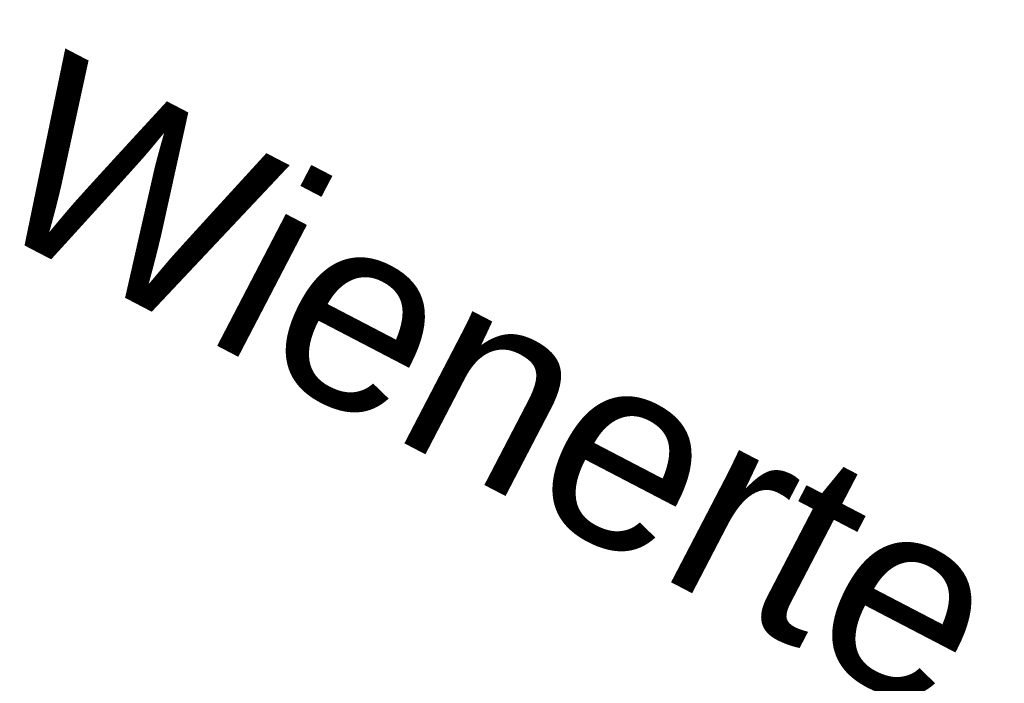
# Model space of a CAD drawing. Header units: metres. Extents: x 197883 to 206898, y 361907 to 364395.
# Tile 1 of 256: x 197890.13 to 197899.29, y 361954.41 to 361960.58. Entities that reach past the tile are written whole.
import ezdxf
from ezdxf.enums import TextEntityAlignment as Align

# ---------------------------------------------------------------- set-up
doc = ezdxf.new("R2010")
doc.units = ezdxf.units.M
doc.layers.add('$AUDIT_BAD_LAYER1', color=7, linetype='Continuous')
doc.styles.get("Standard").update_dxf_attribs({"font": 'arial.ttf'})

msp = doc.modelspace()

# ---------------------------------------------------------------- texts
at = {"layer": '$AUDIT_BAD_LAYER1', "color": 252, "oblique": 0}
msp.add_text('Wienerte', height=1.8, rotation=332.5, dxfattribs=at).set_placement((197894.611, 361957.232), align=Align.MIDDLE)
msp.add_text('Wienerte', height=1.8, rotation=332.5, dxfattribs=at).set_placement((197894.611, 361957.232), align=Align.MIDDLE)
msp.add_text('Wienerte', height=1.8, rotation=332.5, dxfattribs=at).set_placement((197894.611, 361957.232), align=Align.MIDDLE)
msp.add_text('Wienerte', height=1.8, rotation=332.5, dxfattribs=at).set_placement((197894.611, 361957.232), align=Align.MIDDLE)
msp.add_text('Wienerte', height=1.8, rotation=332.5, dxfattribs=at).set_placement((197894.611, 361957.232), align=Align.MIDDLE)
msp.add_text('Wienerte', height=1.8, rotation=332.5, dxfattribs=at).set_placement((197894.611, 361957.232), align=Align.MIDDLE)

doc.saveas('drawing.dxf')
